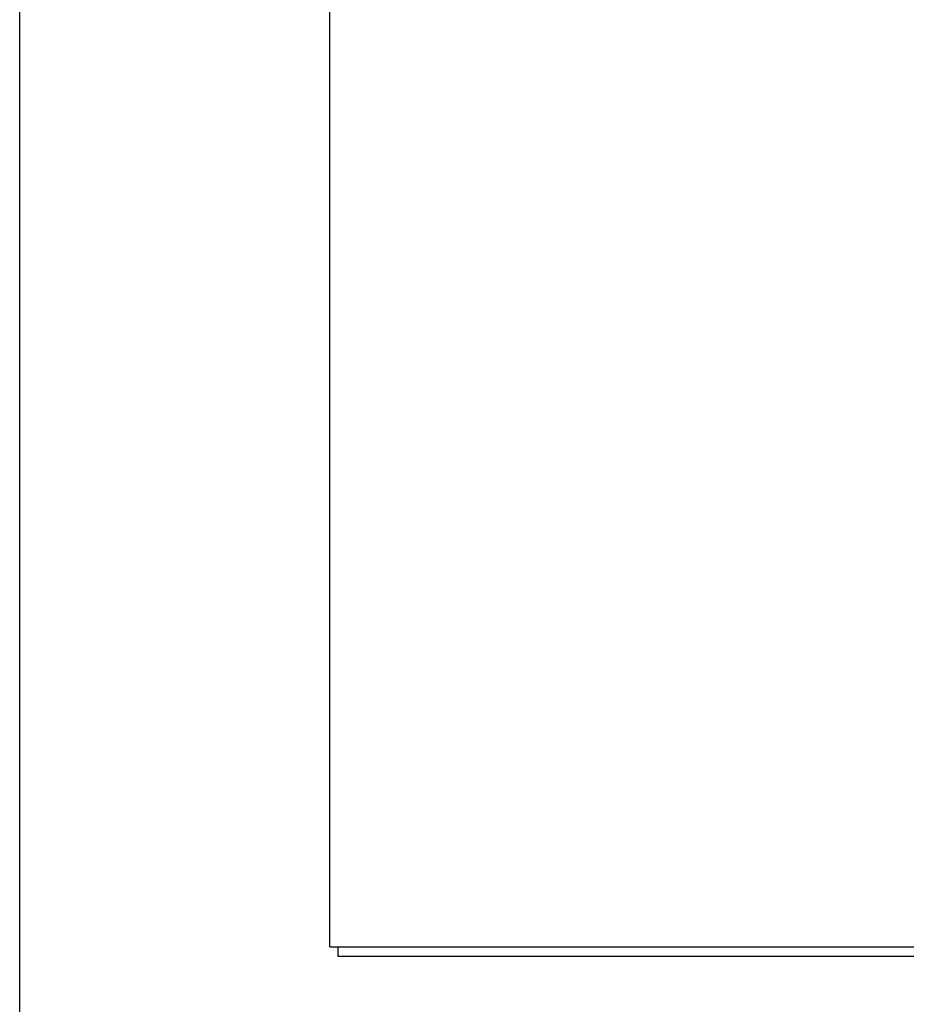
# Model space of a CAD drawing. Header units: inches. Extents: x 0 to 80, y 0 to 51.8.
# Tile 1 of 50: x 0 to 6.9, y 16.7 to 24.3. Entities that reach past the tile are written whole.
import ezdxf

# ---------------------------------------------------------------- set-up
doc = ezdxf.new("R2010")
doc.units = ezdxf.units.IN
doc.header["$LTSCALE"] = 4.4
doc.header["$MEASUREMENT"] = 0
doc.layers.get('0').update_dxf_attribs({"linetype": 'CONTINUOUS'})

msp = doc.modelspace()

# ---------------------------------------------------------------- linework, layer by layer
at = {"color": 7, "linetype": 'Continuous'}
for p, q in [((0, 0), (0, 51.7647)), ((2.4735, 17.1004), (2.4735, 17.0254))]:
    msp.add_line(p, q, dxfattribs=at)
at = {"color": 3, "linetype": 'Continuous'}
for p, q in [((2.4105, 17.1004), (2.4105, 35.0512)), ((2.4105, 17.1004), (10.4105, 17.1004)), ((10.3475, 17.0254), (2.4735, 17.0254))]:
    msp.add_line(p, q, dxfattribs=at)

doc.saveas('drawing.dxf')
